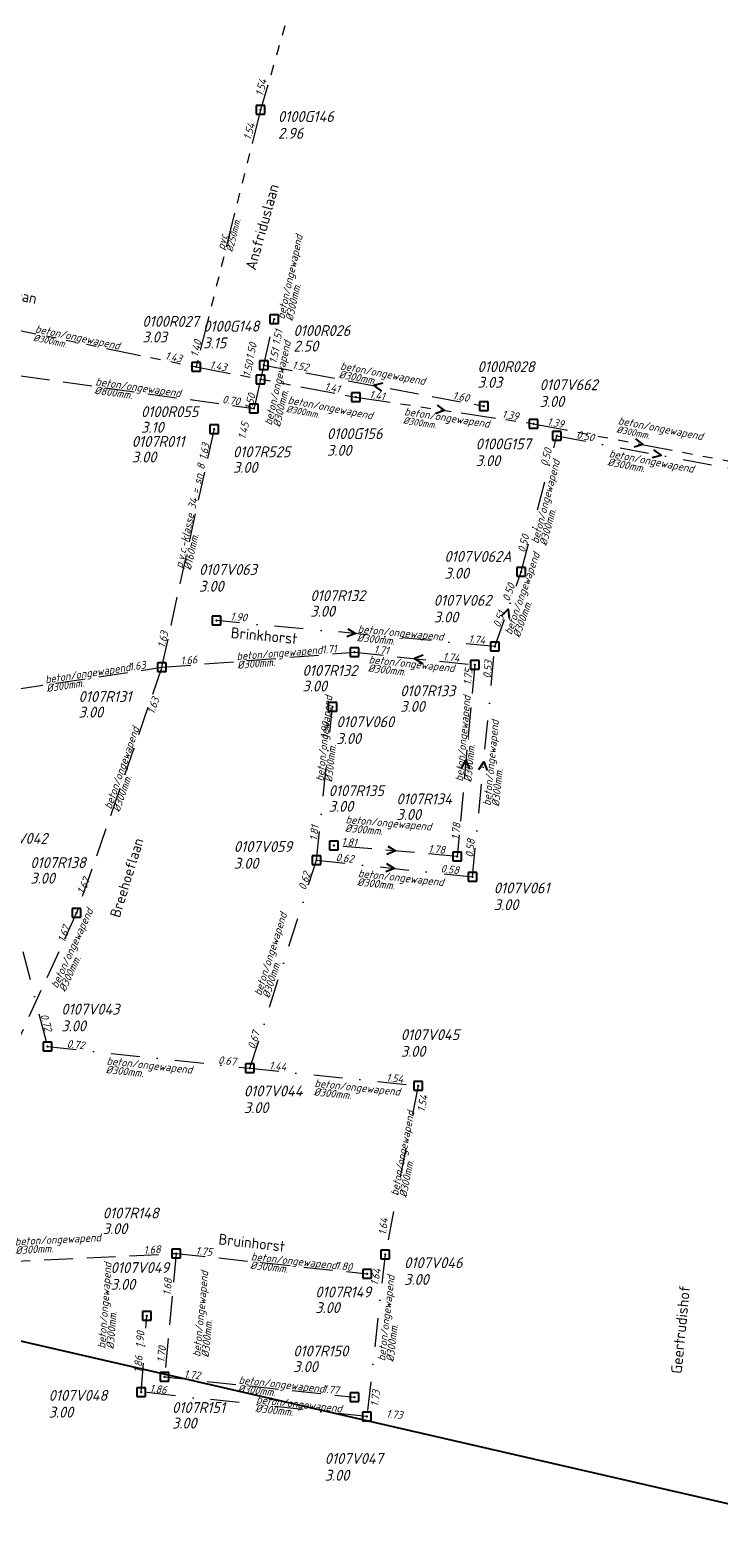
# Model space of a CAD drawing. Extents: x 155498 to 174806, y 452529 to 461643.
# Tile 9 of 44: x 157575 to 157694, y 460461 to 460722. Entities that reach past the tile are written whole.
import ezdxf
from ezdxf.enums import TextEntityAlignment as Align

# ---------------------------------------------------------------- set-up
doc = ezdxf.new("R2010")
doc.units = 0
doc.header["$PDMODE"] = 64
doc.header["$PDSIZE"] = 1.5
for name, pattern in [('RI-GWA', [18.45, 6, -1.8, 1.75, -1.8, 1.75, -1.8, 1.75, -1.8]), ('RI-HWA', [7.4, 5, -2.4]), ('RI-VWA', [11, 5, -3, 0, -3])]:
    doc.linetypes.add(name, pattern=pattern)
doc.layers.get('0').update_dxf_attribs({"linetype": 'CONTINUOUS'})
doc.layers.get('DEFPOINTS').update_dxf_attribs({"linetype": 'CONTINUOUS'})
for name, color, linetype, lineweight in [('B-OI-RI-GWA-MATERIAAL-T18', 10, 'CONTINUOUS', 18), ('B-OI-RI-GWA-PUTDEKSELHOOGTE-T25', 10, 'CONTINUOUS', 25), ('B-OI-RI-GWA_BOB-T18', 10, 'CONTINUOUS', 18), ('B-OI-RI-GWA_DIAMETER-T18', 10, 'CONTINUOUS', 18), ('B-OI-RI-GWA_PUTNUMMER-T18', 10, 'CONTINUOUS', 18), ('B-OI-RI-GWA_RIOOLPUT-S', 10, 'CONTINUOUS', 25), ('B-OI-RI-GWA_TRANSPORTLEIDING-G', 10, 'RI-GWA', 18), ('B-OI-RI-HWA-BOB-T18', 150, 'CONTINUOUS', 18), ('B-OI-RI-HWA-MATERIAAL-T18', 150, 'CONTINUOUS', 18), ('B-OI-RI-HWA-PUTDEKSELHOOGTE-T25', 150, 'CONTINUOUS', 25), ('B-OI-RI-HWA-PUTNUMMER-T25', 150, 'CONTINUOUS', 25), ('B-OI-RI-HWA_DIAMETER-T18', 150, 'CONTINUOUS', 18), ('B-OI-RI-HWA_RIOOLPUT-S', 150, 'CONTINUOUS', 25), ('B-OI-RI-HWA_TRANSPORTLEIDING-G', 150, 'RI-HWA', 18), ('B-OI-RI-STROOMRICHTING-S', 252, 'CONTINUOUS', 25), ('B-OI-RI-VWA-BOB-T18', 34, 'CONTINUOUS', 18), ('B-OI-RI-VWA-DIAMETER-T18', 34, 'CONTINUOUS', 18), ('B-OI-RI-VWA-MATERIAAL-T18', 34, 'CONTINUOUS', 18), ('B-OI-RI-VWA_PUTDEKSELHOOGTE-T25', 34, 'CONTINUOUS', 25), ('B-OI-RI-VWA_PUTNUMMER-T25', 34, 'CONTINUOUS', 25), ('B-OI-RI-VWA_RIOOLPUT-S', 34, 'CONTINUOUS', 25), ('B-OI-RI-VWA_TRANSPORTLEIDING-G', 34, 'RI-VWA', 18), ('B-XX-OG-TOPOGRAFIE-T18', 2, 'CONTINUOUS', 18)]:
    doc.layers.add(name, color=color, linetype=linetype, lineweight=lineweight)
doc.styles.add('NLCS-ISO-M-T18', font='NLCS-ISO.ttf', dxfattribs={"height": 1.8})
doc.styles.add('NLCS-ISO-M500-T18_CURSIEF', font='NLCS-ISO.ttf', dxfattribs={"oblique": 15, "height": 0.9})
doc.styles.add('NLCS-ISO-M750-T18_CURSIEF', font='NLCS-ISO.ttf', dxfattribs={"oblique": 15, "height": 1.35})
doc.styles.add('NLCS-ISO-M750-T25_CURSIEF', font='NLCS-ISO.ttf', dxfattribs={"oblique": 15, "height": 1.875})

# ---------------------------------------------------------------- blocks, each defined once
blk = doc.blocks.new('ACMAP_ANN_TEMPLATE_hwa-diam')
at = {"style": 'NLCS-ISO-M750-T18_CURSIEF', "oblique": 15}
blk.add_attdef('hwa-diam', (-3.7, -1.3), '', height=1.35, dxfattribs=at)
blk = doc.blocks.new('ACMAP_ANN_TEMPLATE_hwa-materiaal')
at = {"style": 'NLCS-ISO-M750-T18_CURSIEF', "oblique": 15}
blk.add_attdef('hwa-mat', (-3.7, 0.2), '', height=1.35, dxfattribs=at)
blk = doc.blocks.new('ACMAP_ANN_TEMPLATE_hwa-nap-l')
at = {"style": 'NLCS-ISO-M750-T18_CURSIEF', "oblique": 15}
blk.add_attdef('hwa-nap-l', (3.3, 0.2), '', height=1.35, dxfattribs=at)
blk = doc.blocks.new('ACMAP_ANN_TEMPLATE_hwa-nap-r')
at = {"style": 'NLCS-ISO-M750-T18_CURSIEF', "oblique": 15}
blk.add_attdef('hwa-nap-r', (-5.6, 0.2), '', height=1.35, dxfattribs=at)
blk = doc.blocks.new('ACMAP_ANN_TEMPLATE_gwa-diam')
at = {"style": 'NLCS-ISO-M500-T18_CURSIEF', "oblique": 15}
blk.add_attdef('gwa-diam', (-2.2, -1.3), '', height=1.2, dxfattribs=at)
blk = doc.blocks.new('ACMAP_ANN_TEMPLATE_gwa-materiaal')
at = {"style": 'NLCS-ISO-M750-T18_CURSIEF', "oblique": 15}
blk.add_attdef('gwa-mat', (-2.2, 0.2), '', height=1.35, dxfattribs=at)
blk = doc.blocks.new('ACMAP_ANN_TEMPLATE_gwa-nap-l')
at = {"style": 'NLCS-ISO-M750-T18_CURSIEF', "oblique": 15}
blk.add_attdef('gwa-nap-l', (2.3, 0.2), '', height=1.35, dxfattribs=at)
blk = doc.blocks.new('ACMAP_ANN_TEMPLATE_gwa-nap-r')
at = {"style": 'NLCS-ISO-M750-T18_CURSIEF', "oblique": 15}
blk.add_attdef('gwa-nap-r', (-5.6, 0.2), '', height=1.35, dxfattribs=at)
blk = doc.blocks.new('ACMAP_ANN_TEMPLATE_vwa-diam')
at = {"style": 'NLCS-ISO-M750-T18_CURSIEF', "oblique": 15}
blk.add_attdef('vwa-diam', (0.3, -1.3), '', height=1.35, dxfattribs=at)
blk = doc.blocks.new('ACMAP_ANN_TEMPLATE_vwa-materiaal')
at = {"style": 'NLCS-ISO-M750-T18_CURSIEF', "oblique": 15}
blk.add_attdef('vwa-mat', (0.3, 0.2), '', height=1.35, dxfattribs=at)
blk = doc.blocks.new('ACMAP_ANN_TEMPLATE_vwa-nap-l')
at = {"style": 'NLCS-ISO-M750-T18_CURSIEF', "oblique": 15}
blk.add_attdef('vwa-nap-l', (3.3, 0.2), '', height=1.35, dxfattribs=at)
blk = doc.blocks.new('ACMAP_ANN_TEMPLATE_vwa-nap-r')
at = {"style": 'NLCS-ISO-M750-T18_CURSIEF', "oblique": 15}
blk.add_attdef('vwa-nap-r', (-5.6, 0.2), '', height=1.35, dxfattribs=at)
blk = doc.blocks.new('ACMAP_ANN_TEMPLATE_gwa-puth')
at = {"style": 'NLCS-ISO-M750-T25_CURSIEF', "oblique": 15}
blk.add_attdef('gwa-puth', (3, -5), '', height=1.88, dxfattribs=at)
blk = doc.blocks.new('ACMAP_ANN_TEMPLATE_gwa-putnr')
at = {"style": 'NLCS-ISO-M750-T25_CURSIEF', "oblique": 15}
blk.add_attdef('gwa-putnr', (3, -2.1), '', height=1.88, dxfattribs=at)
blk = doc.blocks.new('ACMAP_ANN_TEMPLATE_hwa-puth')
at = {"style": 'NLCS-ISO-M750-T25_CURSIEF', "oblique": 15}
blk.add_attdef('hwa-puth', (-9, -6.8), '', height=1.88, dxfattribs=at)
blk = doc.blocks.new('ACMAP_ANN_TEMPLATE_hwa-putnr')
at = {"style": 'NLCS-ISO-M750-T25_CURSIEF', "oblique": 15}
blk.add_attdef('hwa-putnr', (-9, -4.1), '', height=1.88, dxfattribs=at)
blk = doc.blocks.new('ACMAP_ANN_TEMPLATE_vwa-puth')
at = {"style": 'NLCS-ISO-M750-T25_CURSIEF', "oblique": 15}
blk.add_attdef('vwa-puth', (-3, 5), '', height=1.88, dxfattribs=at)
blk = doc.blocks.new('ACMAP_ANN_TEMPLATE_vwa-putnr')
at = {"style": 'NLCS-ISO-M750-T25_CURSIEF', "oblique": 15}
blk.add_attdef('vaw-putnr', (-3, 7.9), '', height=1.88, dxfattribs=at)

msp = doc.modelspace()

# ---------------------------------------------------------------- linework, layer by layer
at = {"layer": 'B-OI-RI-GWA_RIOOLPUT-S'}
for p in [(157614.52, 460707.86), (157603.35, 460663.36), (157630.99, 460658.12), (157630.99, 460658.12), (157661.73, 460653.53)]:
    msp.add_point(p, dxfattribs=at)
at = {"layer": 'B-OI-RI-GWA_TRANSPORTLEIDING-G'}
for p, q in [((157626.05, 460747.59), (157614.52, 460707.86)), ((157614.52, 460707.86), (157603.35, 460663.36)), ((157551.71, 460674.05), (157603.35, 460663.36)), ((157603.35, 460663.36), (157630.99, 460658.12)), ((157630.99, 460658.12), (157661.73, 460653.53)), ((157661.73, 460653.53), (157699.62, 460646.28))]:
    msp.add_line(p, q, dxfattribs=at)
at = {"layer": 'B-OI-RI-HWA_RIOOLPUT-S'}
for p in [(157616.85, 460671.61), (157615.09, 460663.67), (157615.09, 460663.67), (157614.5, 460661.17), (157613.34, 460656.15), (157653.16, 460656.58), (157606.5, 460652.6), (157630.76, 460613.97), (157630.76, 460613.97), (157597.44, 460611.37), (157651.56, 460611.79), (157627.21, 460580.49), (157648.53, 460578.64), (157582.69, 460568.86), (157599.93, 460509.9), (157632.98, 460506.39), (157597.91, 460488.55), (157630.74, 460485.02)]:
    msp.add_point(p, dxfattribs=at)
at = {"layer": 'B-OI-RI-HWA_TRANSPORTLEIDING-G'}
for p, q in [((157615.09, 460663.67), (157616.85, 460671.61)), ((157615.09, 460663.67), (157614.5, 460661.17)), ((157615.09, 460663.67), (157653.16, 460656.58)), ((157565.69, 460662.81), (157613.34, 460656.15)), ((157614.5, 460661.17), (157613.34, 460656.15)), ((157597.44, 460611.37), (157606.5, 460652.6)), ((157597.44, 460611.37), (157630.76, 460613.97)), ((157630.76, 460613.97), (157651.56, 460611.79)), ((157564.59, 460606.42), (157597.44, 460611.37)), ((157597.44, 460611.37), (157582.69, 460568.86)), ((157651.56, 460611.79), (157648.53, 460578.64)), ((157648.53, 460578.64), (157627.21, 460580.49)), ((157582.69, 460568.86), (157567.48, 460535.81)), ((157562.27, 460508.07), (157599.93, 460509.9)), ((157599.93, 460509.9), (157597.91, 460488.55)), ((157599.93, 460509.9), (157632.98, 460506.39)), ((157597.91, 460488.55), (157630.74, 460485.02))]:
    msp.add_line(p, q, dxfattribs=at)
at = {"layer": 'B-OI-RI-STROOMRICHTING-S'}
for points in [[(157635.67, 460660.57), (157634.12, 460660.12), (157635.41, 460659.15)], [(157645.04, 460656.75), (157646.36, 460655.82), (157644.83, 460655.32)], [(157679.39, 460650.88), (157680.67, 460649.9), (157679.12, 460649.47)], [(157682.51, 460649), (157683.79, 460648.03), (157682.25, 460647.59)], [(157656.17, 460620.29), (157657.33, 460621.41), (157657.53, 460619.81)], [(157629.6, 460618.04), (157630.96, 460617.19), (157629.46, 460616.61)], [(157642.67, 460613.45), (157641.16, 460612.88), (157642.52, 460612.02)], [(157649.19, 460593.85), (157650.04, 460595.22), (157650.63, 460593.72)], [(157652.25, 460593.65), (157653.11, 460595.02), (157653.69, 460593.51)], [(157636.5, 460580.41), (157637.87, 460579.57), (157636.37, 460578.97)], [(157636.32, 460577.41), (157637.67, 460576.54), (157636.17, 460575.98)]]:
    msp.add_lwpolyline(points, dxfattribs=at)
at = {"layer": 'B-OI-RI-VWA_RIOOLPUT-S'}
for p in [(157665.79, 460651.43), (157659.6, 460627.88), (157606.87, 460619.45), (157655.05, 460614.94), (157626.95, 460604.5), (157624.18, 460577.99), (157624.18, 460577.99), (157651.17, 460575.09), (157577.63, 460545.71), (157612.67, 460541.96), (157641.77, 460538.94), (157636.07, 460509.74), (157594.84, 460499.12), (157593.86, 460485.91), (157632.9, 460481.69)]:
    msp.add_point(p, dxfattribs=at)
at = {"layer": 'B-OI-RI-VWA_TRANSPORTLEIDING-G'}
for p, q in [((157659.6, 460627.88), (157665.79, 460651.43)), ((157665.79, 460651.43), (157701.8, 460644.63)), ((157655.05, 460614.94), (157659.6, 460627.88)), ((157655.05, 460614.94), (157606.87, 460619.45)), ((157651.17, 460575.09), (157655.05, 460614.94)), ((157624.18, 460577.99), (157626.95, 460604.5)), ((157612.67, 460541.96), (157624.18, 460577.99)), ((157624.18, 460577.99), (157651.17, 460575.09)), ((157570.61, 460572.9), (157577.63, 460545.71)), ((157577.63, 460545.71), (157612.67, 460541.96)), ((157612.67, 460541.96), (157641.77, 460538.94)), ((157641.77, 460538.94), (157636.07, 460509.74)), ((157636.07, 460509.74), (157632.9, 460481.69)), ((157593.86, 460485.91), (157594.84, 460499.12)), ((157632.9, 460481.69), (157593.86, 460485.91))]:
    msp.add_line(p, q, dxfattribs=at)
at = {"layer": 'DEFPOINTS', "flags": 128}
msp.add_lwpolyline([(157498.69, 460511.77), (157666.49, 461268.41), (158141.33, 461489.21), (159256.93, 461205.94), (159206.49, 460696.31), (158205.71, 460856.25), (158144.02, 460363.33)], close=True, dxfattribs=at)

# ---------------------------------------------------------------- block references
at = {"layer": 'B-OI-RI-GWA-MATERIAAL-T18'}
for p, rotation, values in [((157608.93, 460685.61), 75.90651165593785, {'gwa-mat': 'pvc'}), ((157577.53, 460668.71), 348.3125018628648, {'gwa-mat': 'beton/ongewapend'}), ((157621.27, 460656.43), 349.2611373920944, {'gwa-mat': 'beton/ongewapend'}), ((157641.46, 460654.5), 351.495216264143, {'gwa-mat': 'beton/ongewapend'}), ((157678.41, 460652.85), 349.1706815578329, {'gwa-mat': 'beton/ongewapend'})]:
    msp.add_blockref('ACMAP_ANN_TEMPLATE_gwa-materiaal', p, dxfattribs=dict(at, rotation=rotation)).add_auto_attribs(values)
at = {"layer": 'B-OI-RI-GWA-PUTDEKSELHOOGTE-T25'}
for p, values in [((157614.52, 460707.86), {'gwa-puth': '2.96'}), ((157601.59, 460671.57), {'gwa-puth': '3.15'}), ((157622.99, 460652.97), {'gwa-puth': '3.00'}), ((157648.72, 460651.19), {'gwa-puth': '3.00'})]:
    msp.add_blockref('ACMAP_ANN_TEMPLATE_gwa-puth', p, dxfattribs=at).add_auto_attribs(values)
at = {"layer": 'B-OI-RI-GWA_BOB-T18'}
for name, p, rotation, values in [('ACMAP_ANN_TEMPLATE_gwa-nap-l', (157614.52, 460707.86), 75.90651165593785, {'gwa-nap-l': '1.54'}), ('ACMAP_ANN_TEMPLATE_gwa-nap-r', (157614.52, 460707.86), 73.81718648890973, {'gwa-nap-r': '1.54'}), ('ACMAP_ANN_TEMPLATE_gwa-nap-r', (157605.2, 460670.38), 75.90651165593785, {'gwa-nap-r': '1.40'}), ('ACMAP_ANN_TEMPLATE_gwa-nap-r', (157603.35, 460663.36), 348.3125018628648, {'gwa-nap-r': '1.43'}), ('ACMAP_ANN_TEMPLATE_gwa-nap-l', (157603.35, 460663.36), 349.2611373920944, {'gwa-nap-l': '1.43'}), ('ACMAP_ANN_TEMPLATE_gwa-nap-r', (157630.99, 460658.12), 349.2611373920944, {'gwa-nap-r': '1.41'}), ('ACMAP_ANN_TEMPLATE_gwa-nap-l', (157630.99, 460658.12), 351.495216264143, {'gwa-nap-l': '1.41'}), ('ACMAP_ANN_TEMPLATE_gwa-nap-r', (157661.73, 460653.53), 351.495216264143, {'gwa-nap-r': '1.39'}), ('ACMAP_ANN_TEMPLATE_gwa-nap-l', (157661.73, 460653.53), 349.1706815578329, {'gwa-nap-l': '1.39'})]:
    msp.add_blockref(name, p, dxfattribs=dict(at, rotation=rotation)).add_auto_attribs(values)
at = {"layer": 'B-OI-RI-GWA_DIAMETER-T18'}
for p, rotation, values in [((157608.93, 460685.61), 75.90651165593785, {'gwa-diam': '%%c250mm.'}), ((157577.53, 460668.71), 348.3125018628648, {'gwa-diam': '%%c300mm.'}), ((157621.27, 460656.43), 349.2611373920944, {'gwa-diam': '%%c300mm.'}), ((157641.46, 460654.5), 351.495216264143, {'gwa-diam': '%%c300mm.'}), ((157678.41, 460652.85), 349.1706815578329, {'gwa-diam': '%%c300mm.'})]:
    msp.add_blockref('ACMAP_ANN_TEMPLATE_gwa-diam', p, dxfattribs=dict(at, rotation=rotation)).add_auto_attribs(values)
at = {"layer": 'B-OI-RI-GWA_PUTNUMMER-T18'}
for p, values in [((157614.52, 460707.86), {'gwa-putnr': '0100G146'}), ((157601.59, 460671.57), {'gwa-putnr': '0100G148'}), ((157622.99, 460652.97), {'gwa-putnr': '0100G156'}), ((157648.72, 460651.19), {'gwa-putnr': '0100G157'})]:
    msp.add_blockref('ACMAP_ANN_TEMPLATE_gwa-putnr', p, dxfattribs=at).add_auto_attribs(values)
at = {"layer": 'B-OI-RI-HWA-BOB-T18'}
for name, p, rotation, values in [('ACMAP_ANN_TEMPLATE_hwa-nap-r', (157619.21, 460672.47), 77.49867703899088, {'hwa-nap-r': '1.51'}), ('ACMAP_ANN_TEMPLATE_hwa-nap-l', (157612.7, 460661.3), 76.97205814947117, {'hwa-nap-l': '1.50'}), ('ACMAP_ANN_TEMPLATE_hwa-nap-l', (157616.72, 460660.59), 77.49867703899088, {'hwa-nap-l': '1.51'}), ('ACMAP_ANN_TEMPLATE_hwa-nap-l', (157612.13, 460658.28), 76.75051340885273, {'hwa-nap-l': '1.50'}), ('ACMAP_ANN_TEMPLATE_hwa-nap-l', (157616.62, 460663.49), 349.4466074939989, {'hwa-nap-l': '1.52'}), ('ACMAP_ANN_TEMPLATE_hwa-nap-r', (157613.34, 460656.15), 352.051783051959, {'hwa-nap-r': '0.70'}), ('ACMAP_ANN_TEMPLATE_hwa-nap-r', (157614.5, 460661.17), 76.75051340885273, {'hwa-nap-r': '1.50'}), ('ACMAP_ANN_TEMPLATE_hwa-nap-r', (157653.16, 460656.58), 349.4466074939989, {'hwa-nap-r': '1.60'}), ('ACMAP_ANN_TEMPLATE_hwa-nap-r', (157613.34, 460656.15), 76.97205814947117, {'hwa-nap-r': '1.45'}), ('ACMAP_ANN_TEMPLATE_hwa-nap-r', (157606.5, 460652.6), 77.60501563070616, {'hwa-nap-r': '1.63'}), ('ACMAP_ANN_TEMPLATE_hwa-nap-l', (157597.44, 460611.37), 77.60501563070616, {'hwa-nap-l': '1.63'}), ('ACMAP_ANN_TEMPLATE_hwa-nap-r', (157630.76, 460613.97), 4.463660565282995, {'hwa-nap-r': '1.71'}), ('ACMAP_ANN_TEMPLATE_hwa-nap-l', (157630.76, 460613.97), 354.0211134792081, {'hwa-nap-l': '1.71'}), ('ACMAP_ANN_TEMPLATE_hwa-nap-r', (157651.56, 460611.79), 354.0211134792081, {'hwa-nap-r': '1.74'}), ('ACMAP_ANN_TEMPLATE_hwa-nap-r', (157597.44, 460611.37), 8.566922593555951, {'hwa-nap-r': '1.63'}), ('ACMAP_ANN_TEMPLATE_hwa-nap-l', (157597.44, 460611.37), 4.463660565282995, {'hwa-nap-l': '1.66'}), ('ACMAP_ANN_TEMPLATE_hwa-nap-l', (157650.84, 460604.92), 84.7792356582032, {'hwa-nap-l': '1.75'}), ('ACMAP_ANN_TEMPLATE_hwa-nap-l', (157595.2, 460599.98), 70.86721607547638, {'hwa-nap-l': '1.63'}), ('ACMAP_ANN_TEMPLATE_hwa-nap-r', (157649.56, 460587.02), 84.7792356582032, {'hwa-nap-r': '1.78'}), ('ACMAP_ANN_TEMPLATE_hwa-nap-r', (157634.05, 460579.88), 355.0528790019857, {'hwa-nap-r': '1.81'}), ('ACMAP_ANN_TEMPLATE_hwa-nap-l', (157640.19, 460579.41), 355.0528790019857, {'hwa-nap-l': '1.78'}), ('ACMAP_ANN_TEMPLATE_hwa-nap-l', (157582.69, 460568.86), 65.28403506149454, {'hwa-nap-l': '1.67'}), ('ACMAP_ANN_TEMPLATE_hwa-nap-r', (157582.69, 460568.86), 70.86721607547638, {'hwa-nap-r': '1.67'}), ('ACMAP_ANN_TEMPLATE_hwa-nap-r', (157599.93, 460509.9), 2.780301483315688, {'hwa-nap-r': '1.68'}), ('ACMAP_ANN_TEMPLATE_hwa-nap-l', (157599.93, 460509.9), 353.9377560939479, {'hwa-nap-l': '1.75'}), ('ACMAP_ANN_TEMPLATE_hwa-nap-r', (157632.98, 460506.39), 353.9377560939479, {'hwa-nap-r': '1.80'}), ('ACMAP_ANN_TEMPLATE_hwa-nap-l', (157598.82, 460499.3), 84.60095281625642, {'hwa-nap-l': '1.68'}), ('ACMAP_ANN_TEMPLATE_hwa-nap-r', (157598.63, 460496.53), 84.60095281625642, {'hwa-nap-r': '1.70'}), ('ACMAP_ANN_TEMPLATE_hwa-nap-l', (157597.91, 460488.55), 353.8604619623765, {'hwa-nap-l': '1.72'}), ('ACMAP_ANN_TEMPLATE_hwa-nap-r', (157630.74, 460485.02), 353.8604619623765, {'hwa-nap-r': '1.77'})]:
    msp.add_blockref(name, p, dxfattribs=dict(at, rotation=rotation)).add_auto_attribs(values)
at = {"layer": 'B-OI-RI-HWA-MATERIAAL-T18'}
for p, rotation, values in [((157619.6, 460675.09), 77.49867703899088, {'hwa-mat': 'beton/ongewapend'}), ((157617.45, 460656.74), 76.97205814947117, {'hwa-mat': 'beton/ongewapend'}), ((157631.83, 460662.07), 349.4466074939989, {'hwa-mat': 'beton/ongewapend'}), ((157589.52, 460659.48), 352.051783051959, {'hwa-mat': 'beton/ongewapend'}), ((157601.97, 460631.99), 77.60501563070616, {'hwa-mat': 'p.v.c.-klasse 34 = sn 8'}), ((157614.1, 460612.67), 4.463660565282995, {'hwa-mat': 'beton/ongewapend'}), ((157636.85, 460611.49), 354.0211134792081, {'hwa-mat': 'beton/ongewapend'}), ((157581.02, 460608.9), 8.566922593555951, {'hwa-mat': 'beton/ongewapend'}), ((157650.04, 460595.22), 84.7792356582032, {'hwa-mat': 'beton/ongewapend'}), ((157590.07, 460590.12), 70.86721607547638, {'hwa-mat': 'beton/ongewapend'}), ((157632.86, 460583.87), 355.0528790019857, {'hwa-mat': 'beton/ongewapend'}), ((157581.08, 460558.97), 65.28403506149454, {'hwa-mat': 'beton/ongewapend'}), ((157575.75, 460511.27), 2.780301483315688, {'hwa-mat': 'beton/ongewapend'}), ((157616.46, 460508.15), 353.9377560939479, {'hwa-mat': 'beton/ongewapend'}), ((157604.62, 460495.63), 84.60095281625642, {'hwa-mat': 'beton/ongewapend'}), ((157614.33, 460486.78), 353.8604619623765, {'hwa-mat': 'beton/ongewapend'})]:
    msp.add_blockref('ACMAP_ANN_TEMPLATE_hwa-materiaal', p, dxfattribs=dict(at, rotation=rotation)).add_auto_attribs(values)
at = {"layer": 'B-OI-RI-HWA-PUTDEKSELHOOGTE-T25'}
for p, values in [((157603.05, 460674.39), {'hwa-puth': '3.03'}), ((157629.2, 460672.81), {'hwa-puth': '2.50'}), ((157661.05, 460666.56), {'hwa-puth': '3.03'}), ((157602.83, 460658.77), {'hwa-puth': '3.10'}), ((157601.23, 460653.61), {'hwa-puth': '3.00'}), ((157618.73, 460651.82), {'hwa-puth': '3.00'}), ((157632.13, 460626.93), {'hwa-puth': '3.00'}), ((157630.76, 460613.97), {'hwa-puth': '3.00'}), ((157592.02, 460609.46), {'hwa-puth': '3.00'}), ((157647.67, 460610.45), {'hwa-puth': '3.00'}), ((157635.29, 460593.16), {'hwa-puth': '3.00'}), ((157647.01, 460591.74), {'hwa-puth': '3.00'}), ((157583.67, 460580.72), {'hwa-puth': '3.00'}), ((157596.2, 460520.05), {'hwa-puth': '3.00'}), ((157632.98, 460506.39), {'hwa-puth': '3.00'}), ((157629.16, 460496.18), {'hwa-puth': '3.00'}), ((157608.19, 460486.39), {'hwa-puth': '3.00'})]:
    msp.add_blockref('ACMAP_ANN_TEMPLATE_hwa-puth', p, dxfattribs=at).add_auto_attribs(values)
at = {"layer": 'B-OI-RI-HWA-PUTNUMMER-T25'}
for p, values in [((157603.05, 460674.39), {'hwa-putnr': '0100R027'}), ((157629.2, 460672.81), {'hwa-putnr': '0100R026'}), ((157661.05, 460666.56), {'hwa-putnr': '0100R028'}), ((157602.83, 460658.77), {'hwa-putnr': '0100R055'}), ((157601.23, 460653.61), {'hwa-putnr': '0107R011'}), ((157618.73, 460651.82), {'hwa-putnr': '0107R525'}), ((157632.13, 460626.93), {'hwa-putnr': '0107R132'}), ((157630.76, 460613.97), {'hwa-putnr': '0107R132'}), ((157647.67, 460610.45), {'hwa-putnr': '0107R133'}), ((157592.02, 460609.46), {'hwa-putnr': '0107R131'}), ((157635.29, 460593.16), {'hwa-putnr': '0107R135'}), ((157647.01, 460591.74), {'hwa-putnr': '0107R134'}), ((157583.67, 460580.72), {'hwa-putnr': '0107R138'}), ((157596.2, 460520.05), {'hwa-putnr': '0107R148'}), ((157632.98, 460506.39), {'hwa-putnr': '0107R149'}), ((157629.16, 460496.18), {'hwa-putnr': '0107R150'}), ((157608.19, 460486.39), {'hwa-putnr': '0107R151'})]:
    msp.add_blockref('ACMAP_ANN_TEMPLATE_hwa-putnr', p, dxfattribs=at).add_auto_attribs(values)
at = {"layer": 'B-OI-RI-HWA_DIAMETER-T18'}
for p, rotation, values in [((157619.6, 460675.09), 77.49867703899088, {'hwa-diam': '%%c300mm.'}), ((157617.45, 460656.74), 76.97205814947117, {'hwa-diam': '%%c300mm.'}), ((157631.83, 460662.07), 349.4466074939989, {'hwa-diam': '%%c300mm.'}), ((157589.52, 460659.48), 352.051783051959, {'hwa-diam': '%%c800mm.'}), ((157601.97, 460631.99), 77.60501563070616, {'hwa-diam': '%%c160mm.'}), ((157614.1, 460612.67), 4.463660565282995, {'hwa-diam': '%%c300mm.'}), ((157636.85, 460611.49), 354.0211134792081, {'hwa-diam': '%%c300mm.'}), ((157581.02, 460608.9), 8.566922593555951, {'hwa-diam': '%%c300mm.'}), ((157650.04, 460595.22), 84.7792356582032, {'hwa-diam': '%%c300mm.'}), ((157590.07, 460590.12), 70.86721607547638, {'hwa-diam': '%%c300mm.'}), ((157632.86, 460583.87), 355.0528790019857, {'hwa-diam': '%%c300mm.'}), ((157581.08, 460558.97), 65.28403506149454, {'hwa-diam': '%%c300mm.'}), ((157575.75, 460511.27), 2.780301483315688, {'hwa-diam': '%%c300mm.'}), ((157616.46, 460508.15), 353.9377560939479, {'hwa-diam': '%%c300mm.'}), ((157604.62, 460495.63), 84.60095281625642, {'hwa-diam': '%%c300mm.'}), ((157614.33, 460486.78), 353.8604619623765, {'hwa-diam': '%%c300mm.'})]:
    msp.add_blockref('ACMAP_ANN_TEMPLATE_hwa-diam', p, dxfattribs=dict(at, rotation=rotation)).add_auto_attribs(values)
at = {"layer": 'B-OI-RI-VWA-BOB-T18'}
for name, p, rotation, values in [('ACMAP_ANN_TEMPLATE_vwa-nap-l', (157665.79, 460651.43), 349.3156094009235, {'vwa-nap-l': '0.50'}), ('ACMAP_ANN_TEMPLATE_vwa-nap-r', (157665.79, 460651.43), 75.27763967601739, {'vwa-nap-r': '0.50'}), ('ACMAP_ANN_TEMPLATE_vwa-nap-l', (157659.6, 460627.88), 75.27763967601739, {'vwa-nap-l': '0.50'}), ('ACMAP_ANN_TEMPLATE_vwa-nap-r', (157659.6, 460627.88), 70.63504088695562, {'vwa-nap-r': '0.50'}), ('ACMAP_ANN_TEMPLATE_vwa-nap-l', (157655.05, 460614.94), 70.63504088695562, {'vwa-nap-l': '0.51'}), ('ACMAP_ANN_TEMPLATE_vwa-nap-r', (157614.81, 460618.82), 354.657436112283, {'vwa-nap-r': '1.90'}), ('ACMAP_ANN_TEMPLATE_vwa-nap-l', (157647.15, 460615.75), 354.657436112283, {'vwa-nap-l': '1.74'}), ('ACMAP_ANN_TEMPLATE_vwa-nap-r', (157655.05, 460614.94), 84.43037276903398, {'vwa-nap-r': '0.53'}), ('ACMAP_ANN_TEMPLATE_vwa-nap-r', (157626.95, 460604.5), 84.03567248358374, {'vwa-nap-r': '1.90'}), ('ACMAP_ANN_TEMPLATE_vwa-nap-l', (157624.18, 460577.99), 84.03567248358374, {'vwa-nap-l': '1.81'}), ('ACMAP_ANN_TEMPLATE_vwa-nap-l', (157651.17, 460575.09), 84.43037276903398, {'vwa-nap-l': '0.58'}), ('ACMAP_ANN_TEMPLATE_vwa-nap-l', (157624.18, 460577.99), 353.8621572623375, {'vwa-nap-l': '0.62'}), ('ACMAP_ANN_TEMPLATE_vwa-nap-r', (157651.17, 460575.09), 353.8621572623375, {'vwa-nap-r': '0.58'}), ('ACMAP_ANN_TEMPLATE_vwa-nap-r', (157624.18, 460577.99), 72.28971775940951, {'vwa-nap-r': '0.62'}), ('ACMAP_ANN_TEMPLATE_vwa-nap-r', (157577.63, 460545.71), 284.4682547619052, {'vwa-nap-r': '0.72'}), ('ACMAP_ANN_TEMPLATE_vwa-nap-l', (157612.67, 460541.96), 72.28971775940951, {'vwa-nap-l': '0.67'}), ('ACMAP_ANN_TEMPLATE_vwa-nap-l', (157577.63, 460545.71), 353.8892299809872, {'vwa-nap-l': '0.72'}), ('ACMAP_ANN_TEMPLATE_vwa-nap-r', (157612.67, 460541.96), 353.8892299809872, {'vwa-nap-r': '0.67'}), ('ACMAP_ANN_TEMPLATE_vwa-nap-l', (157612.67, 460541.96), 354.0837810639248, {'vwa-nap-l': '1.44'}), ('ACMAP_ANN_TEMPLATE_vwa-nap-r', (157641.77, 460538.94), 354.0837810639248, {'vwa-nap-r': '1.54'}), ('ACMAP_ANN_TEMPLATE_vwa-nap-l', (157642.46, 460531.03), 78.95933640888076, {'vwa-nap-l': '1.54'}), ('ACMAP_ANN_TEMPLATE_vwa-nap-l', (157636.07, 460509.74), 83.56074197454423, {'vwa-nap-l': '1.64'}), ('ACMAP_ANN_TEMPLATE_vwa-nap-r', (157636.07, 460509.74), 78.95933640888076, {'vwa-nap-r': '1.64'}), ('ACMAP_ANN_TEMPLATE_vwa-nap-r', (157594.84, 460499.12), 85.76456407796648, {'vwa-nap-r': '1.90'}), ('ACMAP_ANN_TEMPLATE_vwa-nap-l', (157593.86, 460485.91), 85.76456407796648, {'vwa-nap-l': '1.86'}), ('ACMAP_ANN_TEMPLATE_vwa-nap-r', (157600.83, 460485.11), 353.8248064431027, {'vwa-nap-r': '1.86'}), ('ACMAP_ANN_TEMPLATE_vwa-nap-r', (157635.7, 460488.89), 83.56074197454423, {'vwa-nap-r': '1.73'}), ('ACMAP_ANN_TEMPLATE_vwa-nap-l', (157632.9, 460481.69), 353.8248064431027, {'vwa-nap-l': '1.73'})]:
    msp.add_blockref(name, p, dxfattribs=dict(at, rotation=rotation)).add_auto_attribs(values)
at = {"layer": 'B-OI-RI-VWA-DIAMETER-T18'}
for p, rotation in [((157674.39, 460647.64), 349.3156094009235), ((157662.66, 460632.33), 75.27763967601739), ((157658, 460616.54), 70.63504088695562), ((157630.96, 460617.19), 354.657436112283), ((157625.57, 460591.24), 84.03567248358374), ((157654.46, 460587.02), 84.43037276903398), ((157631, 460574.91), 353.8621572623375), ((157614.68, 460554.08), 72.28971775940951), ((157587.51, 460542.44), 353.8892299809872), ((157623.47, 460538.58), 354.0837810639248), ((157638.43, 460519.47), 78.95933640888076), ((157587.81, 460493.1), 85.76456407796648), ((157636.21, 460490.92), 83.56074197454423), ((157613.39, 460483.8), 353.8248064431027)]:
    msp.add_blockref('ACMAP_ANN_TEMPLATE_vwa-diam', p, dxfattribs=dict(at, rotation=rotation)).add_auto_attribs({'vwa-diam': '%%c300mm.'})
at = {"layer": 'B-OI-RI-VWA-MATERIAAL-T18'}
for p, rotation in [((157662.66, 460632.33), 75.27763967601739), ((157674.39, 460647.64), 349.3156094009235), ((157658, 460616.54), 70.63504088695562), ((157630.96, 460617.19), 354.657436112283), ((157625.57, 460591.24), 84.03567248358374), ((157654.46, 460587.02), 84.43037276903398), ((157631, 460574.91), 353.8621572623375), ((157614.68, 460554.08), 72.28971775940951), ((157587.51, 460542.44), 353.8892299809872), ((157623.47, 460538.58), 354.0837810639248), ((157638.43, 460519.47), 78.95933640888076), ((157587.81, 460493.1), 85.76456407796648), ((157636.21, 460490.92), 83.56074197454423), ((157613.39, 460483.8), 353.8248064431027)]:
    msp.add_blockref('ACMAP_ANN_TEMPLATE_vwa-materiaal', p, dxfattribs=dict(at, rotation=rotation)).add_auto_attribs({'vwa-mat': 'beton/ongewapend'})
at = {"layer": 'B-OI-RI-VWA_PUTDEKSELHOOGTE-T25'}
for p in [(157665.79, 460651.43), (157649.32, 460621.71), (157606.87, 460619.45), (157647.46, 460614.12), (157630.63, 460593.09), (157612.89, 460571.5), (157657.86, 460564.33), (157583.04, 460543.35), (157641.77, 460538.94), (157614.62, 460529.19), (157591.57, 460498.62), (157642.35, 460499.46), (157580.84, 460476.49), (157628.61, 460465.57)]:
    msp.add_blockref('ACMAP_ANN_TEMPLATE_vwa-puth', p, dxfattribs=at).add_auto_attribs({'vwa-puth': '3.00'})
at = {"layer": 'B-OI-RI-VWA_PUTNUMMER-T25'}
for p, values in [((157665.79, 460651.43), {'vaw-putnr': '0107V662'}), ((157606.87, 460619.45), {'vaw-putnr': '0107V063'}), ((157649.32, 460621.71), {'vaw-putnr': '0107V062A'}), ((157647.46, 460614.12), {'vaw-putnr': '0107V062'}), ((157630.63, 460593.09), {'vaw-putnr': '0107V060'}), ((157570.61, 460572.9), {'vaw-putnr': '0107V042'}), ((157612.89, 460571.5), {'vaw-putnr': '0107V059'}), ((157657.86, 460564.33), {'vaw-putnr': '0107V061'}), ((157583.04, 460543.35), {'vaw-putnr': '0107V043'}), ((157641.77, 460538.94), {'vaw-putnr': '0107V045'}), ((157614.62, 460529.19), {'vaw-putnr': '0107V044'}), ((157642.35, 460499.46), {'vaw-putnr': '0107V046'}), ((157591.57, 460498.62), {'vaw-putnr': '0107V049'}), ((157580.84, 460476.49), {'vaw-putnr': '0107V048'}), ((157628.61, 460465.57), {'vaw-putnr': '0107V047'})]:
    msp.add_blockref('ACMAP_ANN_TEMPLATE_vwa-putnr', p, dxfattribs=at).add_auto_attribs(values)

# ---------------------------------------------------------------- texts
at = {"layer": 'B-XX-OG-TOPOGRAFIE-T18', "style": 'NLCS-ISO-M-T18'}
for s, height, rotation, p in [('Ansfriduslaan', 1.875, 74.5, (157614.78, 460687.59)), ('Lisidunalaan', 1.875, 348.5, (157569.25, 460676.47)), ('Brinkhorst', 1.875, 354.6, (157615.14, 460616.83)), ('Breehoeflaan', 1.8, 72.8, (157591.36, 460574.94)), ('Bruinhorst', 1.875, 353.4, (157613.01, 460511.75)), ('Geertrudishof', 1.875, 84.4, (157687.17, 460496.74))]:
    msp.add_text(s, height=height, rotation=rotation, dxfattribs=at).set_placement(p, align=Align.MIDDLE_CENTER)

doc.saveas('drawing.dxf')
